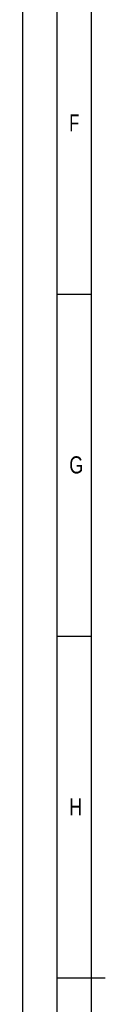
# Model space of a CAD drawing. Header units: millimetres. Extents: x 0 to 1189, y 0 to 841.
# Tile 39 of 169: x 0 to 12, y 417 to 561. Entities that reach past the tile are written whole.
import ezdxf

# ---------------------------------------------------------------- set-up
doc = ezdxf.new("R2010")
doc.units = ezdxf.units.MM
doc.header["$LTSCALE"] = 65.395
doc.layers.get('0').update_dxf_attribs({"linetype": 'CONTINUOUS'})
doc.styles.add('TEXTSTYLE_2', font='txt')

msp = doc.modelspace()

# ---------------------------------------------------------------- linework, layer by layer
at = {"color": 5, "linetype": 'Continuous'}
for p, q in [((0, 0), (0, 841)), ((10, 10), (10, 831)), ((5, 520.5), (10, 520.5)), ((5, 470.5), (10, 470.5))]:
    msp.add_line(p, q, dxfattribs=at)
at = {"color": 6, "linetype": 'Continuous'}
for p, q in [((5, 5), (5, 836)), ((12, 420.5), (5, 420.5))]:
    msp.add_line(p, q, dxfattribs=at)

# ---------------------------------------------------------------- texts
at = {"color": 5, "linetype": 'Continuous', "style": 'TEXTSTYLE_2'}
for s, width, p in [('F', 0.714286, (6.77091, 544.271)), ('G', 0.785714, (6.77091, 494.271)), ('H', 0.785714, (6.77091, 444.271))]:
    msp.add_text(s, height=2.50001, dxfattribs=dict(at, width=width)).set_placement(p)

doc.saveas('drawing.dxf')
